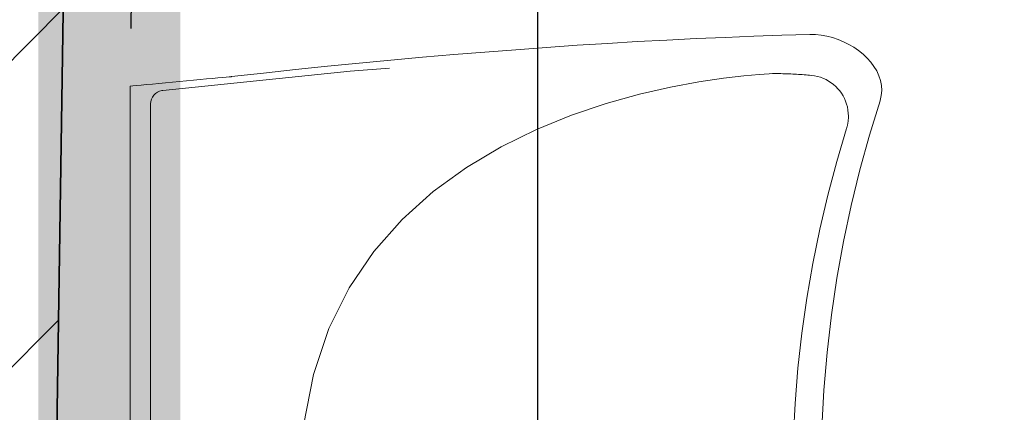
# Model space of a CAD drawing. Header units: millimetres. Extents: x 19887 to 192597, y -14203 to 39042.
# Tile 102 of 256: x 39811 to 39915, y -10748 to -10707. Entities that reach past the tile are written whole.
import ezdxf

# ---------------------------------------------------------------- set-up
doc = ezdxf.new("R2010")
doc.units = ezdxf.units.MM
doc.linetypes.add('ACAD_ISO03W100', pattern=[30, 12, -18])
doc.linetypes.add('DASHED2', pattern=[9.525, 6.35, -3.175])
doc.layers.get('Defpoints').update_dxf_attribs({"color": 4})
for name, color, linetype in [('A_DBA-RAMKI', 6, 'Continuous'), ('Sufit podwieszany', 252, 'Continuous'), ('Wymiarowanie', 3, 'Continuous'), ('Wypełnienie', 252, 'Continuous')]:
    doc.layers.add(name, color=color, linetype=linetype)
doc.layers.add('A_DBA_URZADZENIA SANITARNE', color=5, linetype='Continuous', lineweight=25)
doc.layers.add('Basen_rzut_poziom_1_obrys', color=252, linetype='Continuous', lineweight=35)
doc.styles.add('ROMANS', font='romans.shx', dxfattribs={"width": 0.6})
doc.styles.get("Standard").update_dxf_attribs({"font": 'arial.ttf'})
doc.dimstyles.new('000001FB70622F18', dxfattribs={"dimtxt": 20, "dimasz": 5, "dimexe": 5, "dimexo": 1, "dimgap": 20, "dimtad": 1, "dimtoh": 1, "dimdec": 0, "dimtxsty": 'Standard', "dimblk": 'OBLIQUE', "dimcen": 0, "dimdle": 5, "dimclrd": 252, "dimclre": 252, "dimclrt": 252, "dimadec": 0, "dimazin": 0, "dimtfac": 1, "dimtdec": 0, "dimtmove": 0, "dimatfit": 3, "dimldrblk": 'OBLIQUE', "dimfxl": 150, "dimfxlon": 1, "dimlwd": 25, "dimlwe": 25, "dimarcsym": 1})

# ---------------------------------------------------------------- blocks, each defined once
blk = doc.blocks.new('_Oblique')
at = {"color": 0, "linetype": 'ByBlock', "lineweight": -2}
blk.add_line((-0.5, -0.5), (0.5, 0.5), dxfattribs=at)
blk = doc.blocks.new('*D716')
at = {"layer": 'Defpoints', "color": 0}
for p in [(2354.265, -4047.21), (2476.626, -4368.673), (2513.173, -4368.673)]:
    blk.add_point(p, dxfattribs=at)
at = {"layer": 'Wymiarowanie', "color": 252, "linetype": 'Continuous', "lineweight": 25}
for p, q in [((2513.173, -4042.21), (2513.173, -4373.673)), ((2363.173, -4047.21), (2518.173, -4047.21)), ((2477.626, -4368.673), (2518.173, -4368.673))]:
    blk.add_line(p, q, dxfattribs=at)
at = {"layer": 'Wymiarowanie', "color": 252, "linetype": 'ByBlock', "lineweight": 25, "xscale": 5, "yscale": 5, "zscale": 5}
for p, rotation in [((2513.173, -4047.21), 90), ((2513.173, -4368.673), 270)]:
    blk.add_blockref('_Oblique', p, dxfattribs=dict(at, rotation=rotation))
at = {"layer": 'Wymiarowanie', "color": 252, "insert": (2530.673, -4207.942), "char_height": 15, "attachment_point": 5, "rotation": 270, "style": 'ROMANS'}
blk.add_mtext('321', dxfattribs=at)
blk = doc.blocks.new('G$CF5E15B28')
at = {"layer": 'Wypełnienie'}
h = blk.add_hatch(dxfattribs=at)
h.set_pattern_fill('ANSI31', color=253, scale=5, angle=90)
h.set_pattern_definition([(45, (-31599.654, -23084.227), (-11.22532, 11.22532), [])])
h.paths.add_polyline_path([(2527.78, -3792.927), (385.453, -3790.773), (385.453, -3821.863), (390.833, -3821.598), (391.954, -3911.598), (407.975, -3911.598), (408.507, -3823.059), (1217.591, -3822.831), (1217.592, -4029.44), (1060.168, -4028.416), (1060.168, -4064.906), (1091.255, -4064.906), (1091.255, -4043.429), (1216.229, -4043.429), (1216.229, -4063.03), (1229.374, -4063.03), (1229.374, -3822.827), (2344.265, -3822.513), (2342.25, -4063.666), (2467.699, -4063.666), (2464.404, -4396.62), (2455.31, -4396.62), (2455.891, -4416.874), (2453.738, -4416.874), (2453.738, -4424.336), (2581.42, -4423.941), (2581.42, -4414.9), (2578.507, -4414.9), (2578.995, -4396.25), (2505.977, -4396.25), (2505.678, -4368.363), (2476.626, -4368.673), (2481.493, -4046.878), (2354.265, -4047.21), (2356.866, -3822.499), (2527.78, -3822.308)])
at = {"layer": 'Basen_rzut_poziom_1_obrys', "color": 253, "elevation": 0}
blk.add_lwpolyline([(2481.493, -4046.878), (2476.626, -4368.673)], dxfattribs=at)
at = {"layer": 'Sufit podwieszany', "color": 253, "linetype": 'ACAD_ISO03W100', "ltscale": 5, "elevation": 0}
blk.add_lwpolyline([(2486.492, -4041.878), (2481.702, -4363.619)], dxfattribs=at)
at = {"layer": 'Wymiarowanie', "color": 253}
dim = blk.add_linear_dim(base=(2513.173, -4368.673, 0), p1=(2354.265, -4047.21, 0), p2=(2476.626, -4368.673, 0), angle=90, dimstyle='000001FB70622F18', override={"dimtxt": 15, "dimgap": 10, "dimtad": 2, "dimtxsty": 'ROMANS', "dimtmove": 1}, dxfattribs=at)
dim.commit()
dim.dimension.update_dxf_attribs({"geometry": '*D716', "text_midpoint": (2530.673, -4207.942, 0)})

msp = doc.modelspace()

# ---------------------------------------------------------------- linework, layer by layer
at = {"layer": 'A_DBA-RAMKI', "color": 210, "linetype": 'DASHED2', "ltscale": 10, "const_width": 15, "elevation": 0}
msp.add_lwpolyline([(38559.17, -11340.09), (38565.99, -10955.62), (39820.05, -10949.9), (39820.05, -10412.83), (39820.05, -10412.83), (39820.05, -10412.83), (39639.14, -10412.68), (39639.14, -10047.78), (35973.57, -10044.16)], dxfattribs=at)
at = {"layer": 'A_DBA_URZADZENIA SANITARNE', "color": 4, "linetype": 'Continuous', "lineweight": 0}
for p, q in [((39882.01, -10708.51, 0), (39885.07, -10708.38, 0)), ((39885.07, -10708.38, 0), (39888.09, -10708.26, 0)), ((39888.09, -10708.26, 0), (39891.06, -10708.16, 0)), ((39891.06, -10708.16, 0), (39894, -10708.07, 0)), ((39894, -10708.07, 0), (39894.6, -10708.08, 0)), ((39894.6, -10708.08, 0), (39895.2, -10708.14, 0)), ((39895.2, -10708.14, 0), (39895.81, -10708.25, 0)), ((39895.81, -10708.25, 0), (39896.4, -10708.41, 0)), ((39866.22, -10709.44, 0), (39869.44, -10709.22, 0)), ((39869.44, -10709.22, 0), (39872.63, -10709.02, 0)), ((39872.63, -10709.02, 0), (39875.79, -10708.83, 0)), ((39875.79, -10708.83, 0), (39878.92, -10708.67, 0)), ((39878.92, -10708.67, 0), (39882.01, -10708.51, 0)), ((39896.4, -10708.41, 0), (39896.99, -10708.6, 0)), ((39896.99, -10708.6, 0), (39897.56, -10708.84, 0)), ((39897.56, -10708.84, 0), (39898.12, -10709.12, 0)), ((39898.12, -10709.12, 0), (39898.65, -10709.43, 0)), ((39853.11, -10710.48, 0), (39856.42, -10710.19, 0)), ((39856.42, -10710.19, 0), (39859.71, -10709.93, 0)), ((39859.71, -10709.93, 0), (39862.97, -10709.68, 0)), ((39862.97, -10709.68, 0), (39866.22, -10709.44, 0)), ((39898.65, -10709.43, 0), (39899.15, -10709.78, 0)), ((39899.15, -10709.78, 0), (39899.62, -10710.16, 0)), ((39899.62, -10710.16, 0), (39900.04, -10710.57, 0)), ((39839.72, -10711.78, 0), (39843.09, -10711.43, 0)), ((39843.09, -10711.43, 0), (39846.44, -10711.09, 0)), ((39846.44, -10711.09, 0), (39849.78, -10710.78, 0)), ((39849.78, -10710.78, 0), (39853.11, -10710.48, 0)), ((39900.04, -10710.57, 0), (39900.43, -10711, 0)), ((39900.43, -10711, 0), (39900.77, -10711.45, 0)), ((39900.77, -10711.45, 0), (39901.06, -10711.92, 0)), ((39825.69, -10713.97, 0), (39845.49, -10711.96, 0)), ((39832.41, -10712.57, 0), (39832.72, -10712.54, 0)), ((39832.72, -10712.54, 0), (39832.91, -10712.53, 0)), ((39832.91, -10712.53, 0), (39832.97, -10712.52, 0)), ((39832.97, -10712.52, 0), (39836.35, -10712.14, 0)), ((39836.35, -10712.14, 0), (39839.72, -10711.78, 0)), ((39845.49, -10711.96, 0), (39849.62, -10711.62, 0)), ((39887.04, -10712.42, 0), (39884.88, -10712.67, 0)), ((39888.67, -10712.28, 0), (39887.04, -10712.42, 0)), ((39889.71, -10712.21, 0), (39888.67, -10712.28, 0)), ((39890.07, -10712.2, 0), (39889.71, -10712.21, 0)), ((39890.07, -10712.2, 0), (39890.29, -10712.2, 0)), ((39890.29, -10712.2, 0), (39890.5, -10712.2, 0)), ((39890.5, -10712.2, 0), (39890.72, -10712.2, 0)), ((39890.72, -10712.2, 0), (39890.93, -10712.2, 0)), ((39890.93, -10712.2, 0), (39891.15, -10712.21, 0)), ((39891.15, -10712.21, 0), (39891.36, -10712.21, 0)), ((39891.36, -10712.21, 0), (39891.57, -10712.22, 0)), ((39891.57, -10712.22, 0), (39891.78, -10712.23, 0)), ((39891.78, -10712.23, 0), (39891.99, -10712.24, 0)), ((39891.99, -10712.24, 0), (39892.2, -10712.25, 0)), ((39892.2, -10712.25, 0), (39892.4, -10712.26, 0)), ((39892.4, -10712.26, 0), (39892.61, -10712.27, 0)), ((39892.61, -10712.27, 0), (39892.81, -10712.28, 0)), ((39892.81, -10712.28, 0), (39893.01, -10712.29, 0)), ((39893.01, -10712.29, 0), (39893.21, -10712.31, 0)), ((39893.21, -10712.31, 0), (39893.41, -10712.32, 0)), ((39893.41, -10712.32, 0), (39893.6, -10712.34, 0)), ((39893.6, -10712.34, 0), (39893.79, -10712.36, 0)), ((39893.79, -10712.36, 0), (39893.98, -10712.37, 0)), ((39893.98, -10712.37, 0), (39894.17, -10712.39, 0)), ((39894.17, -10712.39, 0), (39894.5, -10712.43, 0)), ((39894.5, -10712.43, 0), (39894.82, -10712.5, 0)), ((39894.82, -10712.5, 0), (39895.13, -10712.59, 0)), ((39901.06, -10711.92, 0), (39901.29, -10712.42, 0)), ((39901.29, -10712.42, 0), (39901.46, -10712.92, 0)), ((39822.26, -10713.53, 0), (39822.55, -10713.5, 0)), ((39822.26, -10713.53, 0), (39822.26, -10797.16, 0)), ((39822.55, -10713.5, 0), (39822.94, -10713.46, 0)), ((39822.94, -10713.46, 0), (39823.43, -10713.42, 0)), ((39823.43, -10713.42, 0), (39823.98, -10713.36, 0)), ((39823.98, -10713.36, 0), (39824.6, -10713.3, 0)), ((39824.6, -10713.3, 0), (39825.28, -10713.24, 0)), ((39825.28, -10713.24, 0), (39825.98, -10713.18, 0)), ((39825.98, -10713.18, 0), (39826.72, -10713.11, 0)), ((39826.72, -10713.11, 0), (39827.47, -10713.04, 0)), ((39827.47, -10713.04, 0), (39828.21, -10712.97, 0)), ((39828.21, -10712.97, 0), (39828.95, -10712.9, 0)), ((39828.95, -10712.9, 0), (39829.66, -10712.83, 0)), ((39829.66, -10712.83, 0), (39830.33, -10712.77, 0)), ((39830.33, -10712.77, 0), (39830.96, -10712.71, 0)), ((39830.96, -10712.71, 0), (39831.52, -10712.66, 0)), ((39831.52, -10712.66, 0), (39832.01, -10712.61, 0)), ((39832.01, -10712.61, 0), (39832.41, -10712.57, 0)), ((39882.28, -10713.06, 0), (39879.3, -10713.62, 0)), ((39884.88, -10712.67, 0), (39882.28, -10713.06, 0)), ((39895.13, -10712.59, 0), (39895.43, -10712.71, 0)), ((39895.43, -10712.71, 0), (39895.72, -10712.84, 0)), ((39895.72, -10712.84, 0), (39895.99, -10712.99, 0)), ((39895.99, -10712.99, 0), (39896.26, -10713.17, 0)), ((39896.26, -10713.17, 0), (39896.51, -10713.36, 0)), ((39896.51, -10713.36, 0), (39896.74, -10713.57, 0)), ((39896.74, -10713.57, 0), (39896.96, -10713.79, 0)), ((39901.46, -10712.92, 0), (39901.56, -10713.44, 0)), ((39901.56, -10713.44, 0), (39901.59, -10713.97, 0)), ((39824.61, -10714.68, 0), (39824.75, -10714.48, 0)), ((39824.75, -10714.48, 0), (39824.93, -10714.3, 0)), ((39824.93, -10714.3, 0), (39825.14, -10714.15, 0)), ((39825.14, -10714.15, 0), (39825.36, -10714.05, 0)), ((39825.36, -10714.05, 0), (39825.61, -10713.98, 0)), ((39825.61, -10713.98, 0), (39825.69, -10713.97, 0)), ((39876.02, -10714.37, 0), (39872.52, -10715.35, 0)), ((39879.3, -10713.62, 0), (39876.02, -10714.37, 0)), ((39896.96, -10713.79, 0), (39897.16, -10714.03, 0)), ((39897.16, -10714.03, 0), (39897.34, -10714.28, 0)), ((39897.34, -10714.28, 0), (39897.51, -10714.55, 0)), ((39897.51, -10714.55, 0), (39897.65, -10714.83, 0)), ((39901.55, -10714.51, 0), (39901.42, -10715.05, 0)), ((39901.59, -10713.97, 0), (39901.55, -10714.51, 0)), ((39824.42, -10715.4, 0), (39824.44, -10715.15, 0)), ((39824.42, -10795.34, 0), (39824.42, -10715.34, 0)), ((39824.44, -10715.15, 0), (39824.5, -10714.91, 0)), ((39824.5, -10714.91, 0), (39824.61, -10714.68, 0)), ((39872.52, -10715.35, 0), (39868.86, -10716.58, 0)), ((39897.65, -10714.83, 0), (39897.78, -10715.12, 0)), ((39897.78, -10715.12, 0), (39897.88, -10715.41, 0)), ((39897.88, -10715.41, 0), (39897.97, -10715.72, 0)), ((39901.42, -10715.07, 0), (39900.29, -10718.68, 0)), ((39868.86, -10716.58, 0), (39865.14, -10718.1, 0)), ((39897.97, -10715.72, 0), (39898.03, -10716.04, 0)), ((39898.03, -10716.04, 0), (39898.06, -10716.36, 0)), ((39898.06, -10716.36, 0), (39898.08, -10716.69, 0)), ((39898.08, -10716.69, 0), (39898.08, -10716.76, 0)), ((39897.95, -10717.73, 0), (39897.94, -10717.79, 0)), ((39897.97, -10717.67, 0), (39897.95, -10717.73, 0)), ((39897.98, -10717.61, 0), (39897.97, -10717.67, 0)), ((39897.99, -10717.55, 0), (39897.98, -10717.61, 0)), ((39898, -10717.48, 0), (39897.99, -10717.55, 0)), ((39898.02, -10717.42, 0), (39898, -10717.48, 0)), ((39898.03, -10717.36, 0), (39898.02, -10717.42, 0)), ((39898.04, -10717.29, 0), (39898.03, -10717.36, 0)), ((39898.05, -10717.16, 0), (39898.04, -10717.23, 0)), ((39898.04, -10717.23, 0), (39898.04, -10717.29, 0)), ((39898.06, -10717.1, 0), (39898.05, -10717.16, 0)), ((39898.07, -10716.96, 0), (39898.06, -10717.03, 0)), ((39898.06, -10717.03, 0), (39898.06, -10717.1, 0)), ((39898.08, -10716.76, 0), (39898.07, -10716.83, 0)), ((39898.07, -10716.83, 0), (39898.07, -10716.89, 0)), ((39898.07, -10716.89, 0), (39898.07, -10716.96, 0)), ((39865.14, -10718.1, 0), (39861.41, -10719.93, 0)), ((39897.88, -10717.97, 0), (39896.84, -10721.47, 0)), ((39897.9, -10717.91, 0), (39897.88, -10717.97, 0)), ((39897.92, -10717.85, 0), (39897.9, -10717.91, 0)), ((39897.94, -10717.79, 0), (39897.92, -10717.85, 0)), ((39900.29, -10718.68, 0), (39899.27, -10722.36, 0)), ((39861.41, -10719.93, 0), (39857.75, -10722.09, 0)), ((39896.84, -10721.47, 0), (39895.89, -10725.01, 0)), ((39857.75, -10722.09, 0), (39854.25, -10724.63, 0)), ((39899.27, -10722.36, 0), (39898.36, -10726.1, 0)), ((39854.25, -10724.63, 0), (39850.97, -10727.57, 0)), ((39895.89, -10725.01, 0), (39895.05, -10728.6, 0)), ((39898.36, -10726.1, 0), (39897.56, -10729.9, 0)), ((39850.97, -10727.57, 0), (39847.99, -10730.94, 0)), ((39895.05, -10728.6, 0), (39894.32, -10732.21, 0)), ((39897.56, -10729.9, 0), (39896.87, -10733.75, 0)), ((39847.99, -10730.94, 0), (39845.39, -10734.77, 0)), ((39894.32, -10732.21, 0), (39893.69, -10735.87, 0)), ((39896.87, -10733.75, 0), (39896.29, -10737.64, 0)), ((39845.39, -10734.77, 0), (39843.23, -10739.08, 0)), ((39893.69, -10735.87, 0), (39893.17, -10739.55, 0)), ((39896.29, -10737.64, 0), (39895.83, -10741.58, 0)), ((39843.23, -10739.08, 0), (39841.6, -10743.91, 0)), ((39893.17, -10739.55, 0), (39892.75, -10743.26, 0)), ((39895.83, -10741.58, 0), (39895.49, -10745.55, 0)), ((39892.75, -10743.26, 0), (39892.45, -10746.99, 0)), ((39841.6, -10743.91, 0), (39840.56, -10749.28, 0)), ((39895.49, -10745.55, 0), (39895.27, -10749.55, 0)), ((39892.45, -10746.99, 0), (39892.26, -10750.75, 0))]:
    msp.add_line(p, q, dxfattribs=at)

# ---------------------------------------------------------------- block references
at = {"xscale": 1.44, "yscale": 1.44, "zscale": 1.44}
msp.add_blockref('G$CF5E15B28', (36246.28, -4584.77, 0), dxfattribs=at)

doc.saveas('drawing.dxf')
